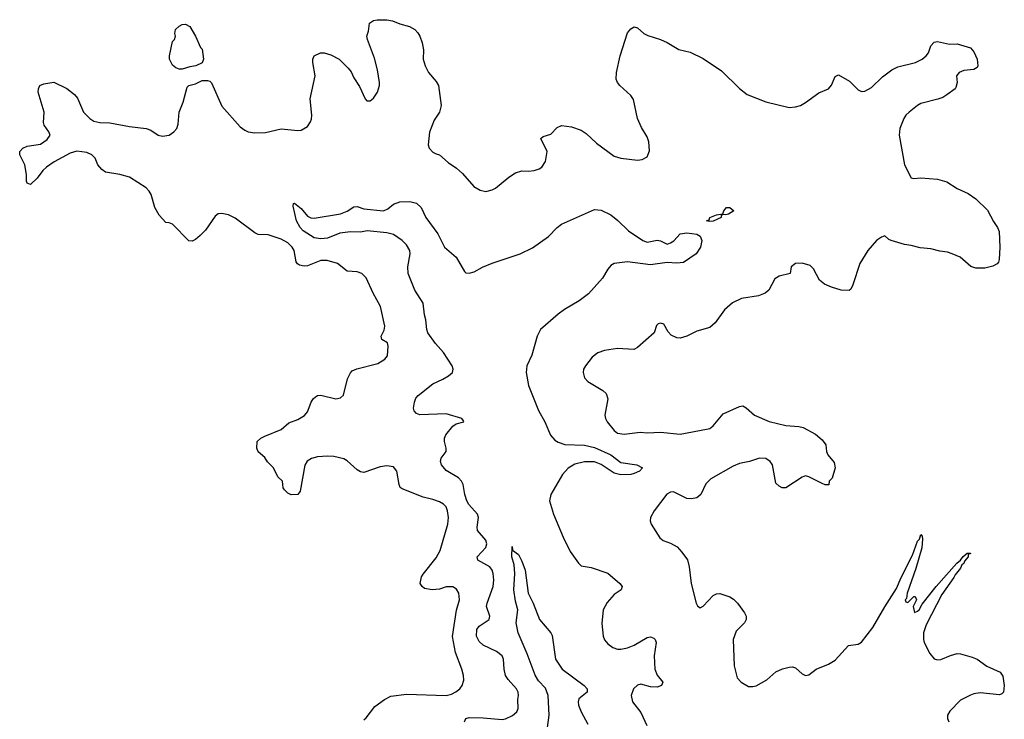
# Model space of a CAD drawing. Header units: inches. Extents: x 2220522 to 2384314, y 721474 to 893490.
# Tile 178 of 256: x 2330164 to 2336135, y 823885 to 828130. Entities that reach past the tile are written whole.
import ezdxf

# ---------------------------------------------------------------- set-up
doc = ezdxf.new("R2010")
doc.units = ezdxf.units.IN
doc.header["$MEASUREMENT"] = 0
doc.layers.add('C3832', color=7, linetype='Continuous')

msp = doc.modelspace()

# ---------------------------------------------------------------- linework, layer by layer
at = {"layer": 'C3832', "color": 5}
for points, elevation in [([(2332250, 823881.7), (2332265.5, 823894.5), (2332317.7, 823962.3), (2332375.9, 824004.1), (2332415.5, 824024.5), (2332510, 824036.9), (2332750, 824030.2), (2332782, 824038), (2332808.9, 824051.1), (2332833.6, 824070), (2332847.8, 824090), (2332856.6, 824123.4), (2332855.4, 824150), (2332845.4, 824190), (2332806, 824290), (2332788.2, 824388.2), (2332813.2, 824546.8), (2332831, 824610), (2332827.8, 824650), (2332814, 824674), (2332790, 824687.8), (2332750, 824688.3), (2332710, 824674.7), (2332666, 824670), (2332619.5, 824679.5), (2332604, 824690), (2332593.2, 824710), (2332600.9, 824750), (2332610, 824766), (2332690, 824865.5), (2332714.5, 824910), (2332760.4, 825070), (2332764.4, 825110), (2332759.2, 825150), (2332750, 825173.3), (2332734.7, 825190), (2332710, 825204.4), (2332670, 825218.9), (2332610, 825232.8), (2332482.8, 825282.8), (2332472.2, 825292.3), (2332464.7, 825310), (2332451.6, 825391.6), (2332430, 825416), (2332390, 825422.9), (2332350, 825417.4), (2332250, 825382.4), (2332230, 825387.6), (2332210, 825399.6), (2332150, 825454), (2332130, 825465.1), (2332070, 825479.6), (2332030, 825481.6), (2331970, 825477), (2331933.4, 825466.6), (2331907.9, 825452.1), (2331893, 825427), (2331864.7, 825270), (2331850, 825248.7), (2331810, 825248), (2331790, 825258), (2331770, 825278), (2331762, 825290), (2331758, 825330), (2331730, 825355.3), (2331704, 825410), (2331667.2, 825447.2), (2331650, 825474), (2331610, 825508.7), (2331602.7, 825530), (2331604.5, 825570), (2331626, 825590), (2331650, 825603.7), (2331750, 825643.7), (2331795.2, 825684.8), (2331850, 825703.7), (2331891.4, 825728.6), (2331909.8, 825750.2), (2331932.4, 825810), (2331944.4, 825830), (2331958.2, 825841.8), (2331970, 825848.9), (2331990, 825851.3), (2332082, 825830), (2332110, 825835.8), (2332127.3, 825852.7), (2332152.1, 825950), (2332170, 825988.2), (2332181, 825999), (2332207.7, 826012.3), (2332335.2, 826044.8), (2332378, 826070), (2332394.5, 826090), (2332398.4, 826150), (2332395.1, 826170), (2332360.9, 826190), (2332355.1, 826210), (2332374.2, 826245.8), (2332378.3, 826270), (2332351.6, 826390), (2332307.7, 826470), (2332264.8, 826564.8), (2332239.5, 826590), (2332210, 826599.8), (2332150, 826604), (2332091.8, 826650), (2332029.1, 826669.1), (2331990, 826669.8), (2331910, 826636.9), (2331890, 826634.7), (2331861.1, 826641.1), (2331848.4, 826648.5), (2331841.5, 826661.5), (2331828.7, 826730), (2331817.2, 826750), (2331790, 826777.2), (2331750, 826798.5), (2331670, 826824.2), (2331610, 826827), (2331590, 826836.2), (2331470, 826925.6), (2331430, 826946), (2331390, 826954), (2331367.5, 826952.5), (2331350, 826938), (2331290, 826852.7), (2331259, 826821), (2331230, 826796), (2331210, 826786), (2331190, 826789.2), (2331090, 826889.2), (2331070, 826897.2), (2331050, 826899), (2331010, 826944), (2330983.6, 826990), (2330960.5, 827070), (2330949.6, 827090), (2330929.8, 827109.8), (2330830, 827175.1), (2330771, 827191), (2330684.7, 827204.8), (2330662, 827222), (2330637, 827250), (2330621.6, 827290), (2330601.6, 827310), (2330570, 827324.2), (2330510, 827332.7), (2330470, 827319.8), (2330373.2, 827266.8), (2330325.5, 827234.5), (2330304.3, 827215.7), (2330270, 827167.8), (2330230, 827129.3), (2330210, 827139), (2330205.1, 827150), (2330205.4, 827190), (2330195.6, 827250), (2330163.7, 827310), (2330165.2, 827330), (2330182, 827350), (2330210, 827362), (2330290, 827375.5), (2330330, 827404), (2330349.3, 827430), (2330340.9, 827450), (2330312.3, 827490), (2330307.2, 827507.2), (2330312.3, 827570), (2330276.2, 827690), (2330277, 827710), (2330285.2, 827730), (2330310, 827742), (2330370, 827750.8), (2330450, 827713.4), (2330496.3, 827676.3), (2330514.3, 827654.3), (2330550.3, 827570), (2330588.5, 827530), (2330614.1, 827514.1), (2330650, 827505.8), (2330710, 827504.4), (2330830, 827482.2), (2330930.3, 827470.3), (2330959.3, 827459.3), (2331002.8, 827430), (2331030, 827423.1), (2331070, 827430.3), (2331099.6, 827450), (2331116.3, 827470), (2331124.4, 827495.6), (2331131, 827569), (2331155.8, 827630), (2331179.7, 827720.3), (2331189.8, 827730.2), (2331230, 827740.5), (2331270, 827760.9), (2331302.2, 827762.2), (2331316.5, 827756.5), (2331326.4, 827746.4), (2331390, 827604.9), (2331499.9, 827479.9), (2331530, 827459.3), (2331550, 827450.4), (2331590, 827443.1), (2331654.2, 827445.8), (2331750, 827468.2), (2331850, 827457.1), (2331870, 827459.3), (2331910, 827482), (2331927.8, 827510), (2331932.8, 827527.2), (2331936.1, 827550), (2331925.5, 827650), (2331955.6, 827790), (2331941.3, 827870), (2331941.6, 827890), (2331949.6, 827910), (2331988.7, 827930), (2332010, 827928.5), (2332050, 827917.4), (2332100.5, 827890), (2332156.9, 827836.9), (2332173.8, 827813.8), (2332190, 827777.3), (2332225.1, 827725.1), (2332259.1, 827650), (2332270, 827637.3), (2332290, 827638), (2332310, 827653.4), (2332333, 827690), (2332345.6, 827730), (2332345.6, 827750), (2332333.8, 827826.2), (2332316.1, 827896.1), (2332272.7, 828010), (2332269.3, 828030), (2332279.3, 828060.7), (2332286, 828110), (2332310, 828125.5), (2332331.4, 828128.6), (2332390, 828130.4), (2332423.9, 828123.9), (2332470, 828105.3), (2332528.8, 828088.8), (2332560.7, 828070), (2332578, 828050), (2332590.4, 828030), (2332604.9, 827990), (2332613, 827947), (2332611, 827890), (2332622.8, 827850), (2332644, 827810), (2332690, 827756), (2332704, 827730), (2332720.7, 827610), (2332710.8, 827570), (2332678.5, 827521.5), (2332650, 827448), (2332640.5, 827370), (2332647.7, 827350), (2332670, 827327.3), (2332690, 827315.5), (2332710.8, 827310), (2332763.1, 827263.1), (2332813.4, 827230), (2332850, 827196.3), (2332918.8, 827118.8), (2332955.9, 827095.9), (2332990, 827086.8), (2333030, 827097.3), (2333050, 827107.7), (2333130, 827175.5), (2333170, 827201.6), (2333210, 827212.7), (2333249.5, 827210.5), (2333284.1, 827215.9), (2333314.2, 827225.8), (2333330, 827236), (2333352.7, 827270), (2333362, 827330), (2333324, 827410), (2333339.3, 827420.7), (2333385.1, 827434.9), (2333423.9, 827476.1), (2333450, 827488), (2333510, 827480.4), (2333570, 827459.3), (2333598.7, 827438.7), (2333661.2, 827381.2), (2333770, 827303), (2333810, 827290.4), (2333910, 827277.3), (2333938.6, 827281.4), (2333970, 827298), (2333984.5, 827335.5), (2333979.7, 827390), (2333970, 827419.3), (2333935.5, 827475.5), (2333911.2, 827530), (2333886.7, 827646.7), (2333869.8, 827669.8), (2333803.1, 827730), (2333788.5, 827750), (2333781.1, 827770), (2333783.5, 827810), (2333806.2, 827910), (2333849.7, 828050), (2333870, 828074), (2333890, 828086.8), (2333910, 828081), (2333950, 828047.3), (2333974, 828034), (2334050, 828010.4), (2334090, 827992.2), (2334161, 827950), (2334230, 827933.7), (2334310, 827894), (2334420.9, 827820.9), (2334530, 827713), (2334576.7, 827676.7), (2334690, 827632.7), (2334830, 827598.4), (2334870, 827601.6), (2334899, 827610), (2334930, 827627.7), (2335010, 827687.3), (2335069.4, 827710.6), (2335087.2, 827732.8), (2335110, 827784.7), (2335130, 827794.8), (2335197.3, 827757.3), (2335250, 827705.5), (2335270, 827695.5), (2335290, 827697.1), (2335330, 827719.5), (2335396, 827784), (2335453.2, 827826.8), (2335490, 827843.6), (2335597.2, 827870), (2335637, 827890), (2335661.6, 827910), (2335675.1, 827930), (2335690, 827970.8), (2335710, 827993.4), (2335730, 827997.1), (2335802.8, 827982.7), (2335850, 827984), (2335930, 827959.1), (2335950, 827934.8), (2335970.4, 827890), (2335974.9, 827850), (2335970, 827841.2), (2335951.6, 827828.4), (2335890, 827822.4), (2335862, 827810), (2335846, 827790), (2335850.5, 827750), (2335842, 827718), (2335837.3, 827710), (2335786.5, 827673.5), (2335762, 827658), (2335732.9, 827647.1), (2335630, 827621.1), (2335608.2, 827610), (2335559.3, 827570), (2335538.4, 827550), (2335525.7, 827530), (2335502, 827470), (2335498.4, 827430), (2335530.4, 827250), (2335570.3, 827170.3), (2335585.8, 827165.8), (2335628.6, 827171.4), (2335730, 827161.7), (2335786.7, 827146.7), (2335850, 827106.2), (2335915.5, 827075.5), (2335962.9, 827042.9), (2336034.2, 826974.2), (2336070, 826904.9), (2336094.9, 826870), (2336104.5, 826844.4), (2336109.2, 826750), (2336105.2, 826674.8), (2336101.1, 826658.9), (2336091.4, 826648.6), (2336065.4, 826634.6), (2336018, 826622), (2335961.8, 826621.8), (2335933.3, 826633.3), (2335868.1, 826690), (2335819.3, 826710), (2335790, 826719.9), (2335744.8, 826724.8), (2335690, 826740.1), (2335625.2, 826745.2), (2335570, 826760.7), (2335530, 826765.3), (2335449.4, 826789.4), (2335435.8, 826795.8), (2335410, 826818.9), (2335390, 826811.2), (2335360.4, 826790), (2335307.7, 826730), (2335259.3, 826650), (2335217.8, 826522.3), (2335205.1, 826494.9), (2335193.9, 826486.1), (2335145.2, 826490), (2335087.3, 826507.3), (2335045.4, 826525.4), (2335013.7, 826550), (2334978, 826618), (2334958.2, 826638.2), (2334910, 826653.3), (2334869, 826651), (2334842, 826630), (2334836, 826590), (2334770, 826574), (2334743.1, 826556.9), (2334706.8, 826490), (2334686, 826470), (2334645.5, 826454.5), (2334541.8, 826438.2), (2334487.3, 826412.7), (2334438.8, 826370), (2334382.8, 826290), (2334350, 826262.7), (2334270, 826240.9), (2334210, 826209.4), (2334170, 826198), (2334150, 826199.5), (2334115.6, 826215.6), (2334096.6, 826236.6), (2334070, 826282), (2334050, 826289), (2334035.3, 826284.7), (2334026.2, 826273.8), (2334011, 826230), (2333910, 826141.2), (2333889.3, 826129.3), (2333790, 826136), (2333710, 826122.7), (2333670.6, 826109.4), (2333636.8, 826083.2), (2333594.8, 826030), (2333584, 826010), (2333580.7, 825990), (2333590, 825958), (2333610, 825934.8), (2333701.1, 825881.1), (2333721.4, 825861.4), (2333730.6, 825830), (2333713.4, 825730), (2333716.3, 825710), (2333726, 825690), (2333770, 825637.6), (2333790, 825621.5), (2333830, 825616.1), (2333927.6, 825627.6), (2333970, 825624.2), (2334050, 825626.5), (2334170, 825614.9), (2334330, 825644.9), (2334350, 825650.3), (2334370, 825665.3), (2334430, 825739.1), (2334530, 825784), (2334550, 825786.8), (2334570, 825774.8), (2334621, 825730), (2334710, 825693), (2334810, 825667), (2334890, 825662.6), (2334915.6, 825655.6), (2334990, 825615.5), (2335030, 825580.4), (2335052.2, 825550), (2335056.3, 825510), (2335064.9, 825490), (2335103.1, 825443.1), (2335110.6, 825410), (2335092, 825348), (2335074, 825330), (2335072, 825308), (2335050, 825308.7), (2335030, 825315.3), (2334950, 825357.2), (2334930, 825362.7), (2334910, 825355.1), (2334810, 825289.3), (2334788, 825290), (2334770, 825299), (2334750, 825318), (2334729.6, 825429.6), (2334716, 825450), (2334690, 825466.6), (2334650, 825469.5), (2334590, 825449.6), (2334530, 825436.4), (2334490, 825420.4), (2334356, 825344), (2334326.2, 825313.8), (2334294.6, 825250), (2334270, 825229.8), (2334237.5, 825222.5), (2334210, 825223.8), (2334130, 825264.8), (2334110, 825264), (2334089.4, 825250.6), (2334012.4, 825150), (2333990.4, 825110), (2333988.2, 825090), (2333993, 825070), (2334045.5, 824985.5), (2334066, 824970), (2334110, 824954.6), (2334151, 824931), (2334180.1, 824900.1), (2334213.1, 824853.1), (2334224.2, 824810), (2334235.3, 824710), (2334266.7, 824590), (2334274.4, 824574.4), (2334290, 824562), (2334310, 824570.5), (2334370, 824636.4), (2334390, 824646.7), (2334410, 824648.5), (2334470, 824627.2), (2334493.7, 824613.7), (2334516.5, 824590), (2334559.5, 824530), (2334570.3, 824510), (2334570.3, 824490), (2334560.3, 824470), (2334510, 824420.5), (2334490.2, 824369.8), (2334497.4, 824210), (2334515.8, 824135.8), (2334538.8, 824110), (2334584.8, 824084.8), (2334610, 824083.1), (2334630, 824087.6), (2334695.4, 824124.6), (2334750, 824172.2), (2334790, 824190.4), (2334830, 824201.6), (2334850, 824203), (2334870, 824197.3), (2334910, 824161), (2334930, 824151), (2334950, 824154.8), (2334994, 824190), (2335070, 824219.6), (2335110, 824243.6), (2335190, 824332.7), (2335250, 824340.3), (2335270, 824353.1), (2335339, 824441), (2335410, 824567.7), (2335482.3, 824677.7), (2335510, 824744.9), (2335579, 824881), (2335610, 824964.9), (2335622, 824978), (2335630, 825006), (2335636.4, 824996.4), (2335639, 824979), (2335634.4, 824925.6), (2335599, 824801), (2335546.8, 824650), (2335542, 824618), (2335534, 824610), (2335538, 824598), (2335550, 824594), (2335586, 824630), (2335594, 824630), (2335602, 824610), (2335582, 824570), (2335590, 824534), (2335610, 824541), (2335619, 824550), (2335636.5, 824583.5), (2335722.7, 824690), (2335847.7, 824832.3), (2335870, 824850.8), (2335886.2, 824873.8), (2335910, 824894), (2335930, 824894), (2335930.4, 824890.4), (2335915.3, 824884.7), (2335915.3, 824870), (2335895, 824845), (2335890.2, 824830), (2335878, 824822), (2335870, 824803), (2335837.5, 824762.5), (2335830, 824745.7), (2335757.5, 824642.5), (2335662.4, 824457.6), (2335646, 824410), (2335644.9, 824370), (2335650.4, 824350), (2335683.7, 824283.7), (2335710, 824252.7), (2335730, 824245.3), (2335750, 824247), (2335810, 824272.4), (2335850, 824283.8), (2335870, 824282.4), (2335941.5, 824261.5), (2335970.7, 824250), (2336030, 824207.7), (2336110.4, 824170.4), (2336127.1, 824147.1), (2336135.5, 824090), (2336130.7, 824050), (2336120.7, 824039.3), (2336107.3, 824032.7), (2335990, 824045.1), (2335950, 824039.8), (2335930, 824032.1), (2335870, 824000.5), (2335805.8, 823934.2), (2335791.8, 823910), (2335791.6, 823890), (2335799.6, 823870)], 180), ([(2332862.2, 823870), (2332869.7, 823890), (2332890, 823895), (2332974.1, 823894.1), (2333090, 823883.2), (2333110, 823887.4), (2333152.4, 823907.6), (2333179.3, 823930), (2333186.6, 823950), (2333185.6, 824005.6), (2333189.6, 824030.3), (2333187.1, 824050), (2333177.2, 824070), (2333125.9, 824125.9), (2333110.8, 824150), (2333102.2, 824190), (2333098.5, 824250), (2333089.7, 824270), (2333056.6, 824296.6), (2332975.2, 824335.2), (2332950, 824357), (2332934, 824390), (2332935.4, 824430), (2332949.7, 824450), (2333011.3, 824490), (2333014.3, 824510), (2332995.5, 824570), (2332998.9, 824590), (2333035.9, 824690), (2333039.8, 824730), (2333036.2, 824770), (2333029.8, 824790), (2333015.1, 824810), (2332942, 824850), (2332937.7, 824870), (2332990, 824926.5), (2332996.5, 824950), (2332990, 824971.9), (2332940.7, 825030), (2332937.5, 825050), (2332946.2, 825110), (2332939.6, 825130), (2332887.9, 825187.9), (2332876.2, 825210), (2332862.8, 825250), (2332853.5, 825310), (2332843.5, 825330), (2332826, 825350), (2332750, 825395.1), (2332723, 825430), (2332715.1, 825450), (2332719.6, 825470), (2332749.7, 825510.3), (2332751.1, 825530), (2332739.7, 825570), (2332740.4, 825590), (2332749, 825611), (2332790, 825663), (2332810, 825678.8), (2332858, 825690), (2332856.4, 825696.4), (2332846, 825710), (2332750, 825738), (2332590, 825733.5), (2332570, 825740.4), (2332555.8, 825755.8), (2332552.4, 825772.4), (2332558.4, 825810), (2332567.3, 825832.7), (2332580.4, 825850), (2332670, 825921.3), (2332730, 825948), (2332764.7, 825970), (2332788, 825990), (2332792.9, 826010), (2332786.6, 826030), (2332735, 826110), (2332685.8, 826165.8), (2332639.2, 826230), (2332632.1, 826250), (2332628, 826308), (2332619.1, 826339.1), (2332611.3, 826410), (2332560.4, 826490), (2332519.8, 826590), (2332518.2, 826630), (2332531.3, 826708.7), (2332529, 826730), (2332510, 826764.2), (2332484.1, 826790), (2332430, 826826.5), (2332390, 826836.9), (2332270.9, 826849.1), (2332230, 826841.4), (2332170, 826842.5), (2332105.7, 826834.3), (2332030, 826805.5), (2331990, 826800.7), (2331950, 826807.3), (2331883.5, 826850), (2331864, 826870), (2331843, 826910), (2331822, 826998), (2331825.2, 827014.8), (2331830, 827016), (2331870, 826984.9), (2331910, 826938), (2331930, 826928.2), (2331950, 826926.4), (2332110, 826952.9), (2332150, 826968.9), (2332190, 826994.4), (2332210, 826996.5), (2332250, 826982.9), (2332370, 826971.2), (2332397.2, 826982.8), (2332430, 827011), (2332470, 827024.9), (2332530, 827026.4), (2332570, 827017), (2332599, 826990), (2332626.7, 826930), (2332700.7, 826830), (2332741.1, 826750), (2332811.7, 826690), (2332861.8, 826601.8), (2332870, 826594.4), (2332890, 826591.7), (2332919.4, 826600.6), (2332970, 826628.2), (2333030, 826653.4), (2333199, 826710), (2333274.2, 826745.8), (2333370, 826814.3), (2333423.1, 826870), (2333449.7, 826890), (2333650, 826979.1), (2333690, 826974), (2333750, 826946), (2333792.4, 826912.4), (2333855.5, 826850), (2333944, 826790), (2333970, 826781.1), (2334030, 826791.8), (2334050, 826788.5), (2334090, 826769.1), (2334110, 826775.6), (2334130.7, 826789.3), (2334170, 826830.3), (2334210, 826836.9), (2334270, 826827.9), (2334290, 826816.5), (2334300.2, 826790), (2334292.4, 826750), (2334267.2, 826710), (2334190, 826657.2), (2334150, 826652.3), (2334090, 826657.6), (2333990, 826642.4), (2333850, 826660.9), (2333770, 826651.2), (2333750, 826639.6), (2333730, 826617), (2333698.9, 826561.1), (2333613.5, 826466.5), (2333556.4, 826423.6), (2333468.5, 826371.5), (2333430, 826343.5), (2333322.6, 826250), (2333302.9, 826210), (2333270, 826094), (2333239.3, 826030), (2333235.4, 825990), (2333250.1, 825910.1), (2333310, 825758), (2333349, 825690), (2333383.6, 825610), (2333410, 825579.6), (2333430, 825566), (2333470, 825552.9), (2333590, 825548), (2333650, 825534.3), (2333750, 825489.3), (2333810, 825443), (2333906, 825430), (2333940.5, 825410), (2333923.7, 825390), (2333890, 825375.9), (2333870, 825369.9), (2333810, 825368.1), (2333770, 825379.1), (2333691.3, 825431.3), (2333650, 825446.4), (2333590, 825446.7), (2333530, 825432.9), (2333490, 825409.8), (2333455, 825370), (2333385.3, 825250), (2333378, 825210), (2333400.3, 825130), (2333459, 824990), (2333502.4, 824902.4), (2333552.2, 824832.2), (2333570, 824817), (2333630, 824806), (2333730, 824771.8), (2333803, 824710), (2333817.3, 824690), (2333810.7, 824670), (2333770, 824643), (2333726, 824594), (2333703.1, 824550), (2333693.5, 824466.5), (2333702.3, 824390), (2333710, 824367.7), (2333730, 824343), (2333760.3, 824320.3), (2333790, 824310.4), (2333810, 824310.3), (2333850, 824319), (2333890, 824335.2), (2333970, 824381.5), (2333990, 824385.7), (2334010, 824377.6), (2334017, 824370), (2334024.6, 824350), (2334012.4, 824270), (2334016.9, 824190), (2334030, 824153.4), (2334064.9, 824110), (2334056.3, 824090), (2334030, 824079.7), (2333990, 824081), (2333930, 824097.7), (2333910, 824092.6), (2333886, 824070), (2333872.2, 824030), (2333880.4, 823990), (2333930, 823926.8), (2333967.3, 823847.3)], 160), ([(2333365.8, 823834.2), (2333374.9, 823910), (2333368.1, 824030), (2333353.3, 824073.3), (2333310, 824119.3), (2333290, 824152.8), (2333241.9, 824281.9), (2333187.5, 824410), (2333174.5, 824470), (2333185.6, 824550), (2333170, 824602), (2333161.1, 824670), (2333167.6, 824770), (2333162, 824822), (2333148.2, 824870), (2333150, 824934), (2333152, 824912), (2333190, 824884.7), (2333210, 824844.7), (2333230.4, 824789.7), (2333247.3, 824650), (2333278.7, 824590), (2333315.6, 824490), (2333385.5, 824410), (2333393.5, 824393.5), (2333413.6, 824250), (2333454.6, 824190), (2333588, 824090), (2333606, 824070), (2333605.5, 824050), (2333555.5, 824010), (2333550.4, 823990), (2333553.1, 823970), (2333568.1, 823930), (2333610, 823854.9)], 140)]:
    msp.add_lwpolyline(points, dxfattribs=dict(at, elevation=elevation))
for points, elevation in [([(2331130, 827829.2), (2331110, 827837.2), (2331090, 827854), (2331073.2, 827890), (2331073.2, 827910), (2331090, 827998), (2331102, 828010), (2331108.7, 828030), (2331105.6, 828045.6), (2331109.6, 828070), (2331130, 828090.6), (2331150, 828100.7), (2331170, 828102.8), (2331194.8, 828090), (2331230, 828031.3), (2331261.1, 827961.1), (2331270, 827951), (2331279.1, 827890), (2331270, 827869.2), (2331232, 827850), (2331196, 827844), (2331150, 827829.2)], 180), ([(2334446.3, 826946.3), (2334430.9, 826949.1), (2334418, 826942), (2334418, 826930), (2334370, 826908), (2334345.6, 826905.6), (2334329.6, 826910), (2334344.5, 826915.5), (2334350, 826930.3), (2334390, 826946), (2334428.7, 826951.3), (2334435.3, 826970), (2334450, 826990.5), (2334471.3, 826990), (2334494.8, 826970), (2334462, 826950)], 160)]:
    msp.add_lwpolyline(points, close=True, dxfattribs=dict(at, elevation=elevation))

doc.saveas('drawing.dxf')
